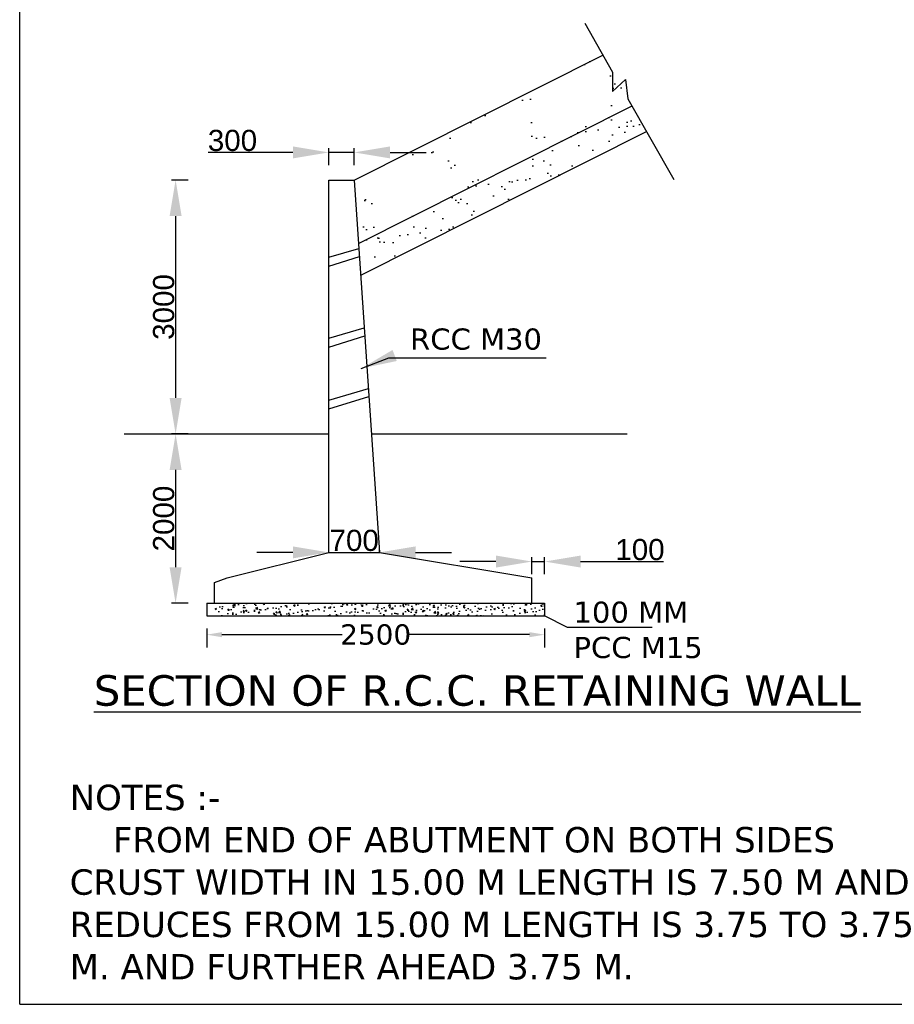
# Model space of a CAD drawing. Header units: inches. Extents: x -3872937720 to -3872883409, y -6658239950 to -6658198990.
# Tile 1 of 7: x -3872937720 to -3872917052, y -6658239950 to -6658216680. Entities that reach past the tile are written whole.
import ezdxf

# ---------------------------------------------------------------- set-up
doc = ezdxf.new("R2010")
doc.units = ezdxf.units.IN
doc.header["$MEASUREMENT"] = 0
doc.header["$PDMODE"] = 2
for name, color, linetype in [('CHNGE', 7, 'Continuous'), ('TEX', 6, 'Continuous'), ('TEXT', 7, 'Continuous')]:
    doc.layers.add(name, color=color, linetype=linetype)
doc.styles.add('ROMANS', font='arial.ttf')
doc.styles.get("Standard").update_dxf_attribs({"font": 'verdana.ttf', "height": 480})
doc.dimstyles.new('ISO-25--------8', dxfattribs={"dimtxt": 200, "dimasz": 360, "dimexe": 300, "dimexo": 300, "dimgap": 0.02, "dimtad": 0, "dimtih": 1, "dimtoh": 1, "dimdec": 0, "dimlfac": 8, "dimdsep": 46, "dimtxsty": 'Standard', "dimcen": 150, "dimclrd": 1, "dimclre": 1, "dimclrt": 1, "dimadec": 0, "dimazin": 0, "dimtfac": 1, "dimtdec": 0, "dimtmove": 2, "dimatfit": 3, "dimfxl": 300, "dimarcsym": 0})
doc.dimstyles.new('ROMANS', dxfattribs={"dimtxt": 1000, "dimasz": 850, "dimexe": 100, "dimexo": 100, "dimgap": 25, "dimtad": 1, "dimdec": 0, "dimzin": 9, "dimdsep": 46, "dimtxsty": 'ROMANS', "dimcen": 325, "dimclrd": 4, "dimclre": 4, "dimclrt": 6, "dimadec": 0, "dimazin": 0, "dimtfac": 1, "dimtdec": 0, "dimtmove": 0, "dimatfit": 3, "dimfxl": 1, "dimtolj": 1, "dimtzin": 9, "dimarcsym": 0})
pattern_1 = [(37.5, (-3869886690.14, -6678694119.83), (-22.830002, 698.317929), [0, -550.877184, 0, -616.11264, 0, -588.9312]), (7.5, (-3869886690.1, -6678694119.8), (641.401058, 1022.79992), [0, -297.183744, 0, -496.514304, 0, -190.27008]), (327.5, (-3869887135.9, -6678694119.83), (1128.624802, 2.05095), [0, -181.2096, 0, -652.35456, 0, -851.68512]), (317.5, (-3869887135.9, -6678694119.8), (1089.478, 318.086476), [0, -90.6048, 0, -427.654656, 0, -489.26592])]

# ---------------------------------------------------------------- blocks, each defined once
blk = doc.blocks.new('*D60')
at = {"lineweight": -2, "ltscale": 800, "transparency": 16777216}
for p, q in [((-3872933735.696217, -6658220469.702268), (-3872934135.696217, -6658220469.702268)), ((-3872934035.696217, -6658221319.702268), (-3872934035.696217, -6658225619.702268)), ((-3872933735.696217, -6658226469.702268), (-3872934135.696217, -6658226469.702268))]:
    blk.add_line(p, q, dxfattribs=at)
at = {"ltscale": 800, "transparency": 16777216}
for points in [[(-3872934177.362884, -6658221319.702268), (-3872933894.029551, -6658221319.702268), (-3872934035.696217, -6658220469.702268)], [(-3872934177.362884, -6658225619.702268), (-3872933894.029551, -6658225619.702268), (-3872934035.696217, -6658226469.702268)]]:
    blk.add_solid(points, dxfattribs=at)
at = {"layer": 'Defpoints', "color": 0, "ltscale": 800, "transparency": 16777216}
for p in [(-3872930415.47213, -6658220469.702268), (-3872934035.696217, -6658226469.702268), (-3872930415.47213, -6658226469.702268)]:
    blk.add_point(p, dxfattribs=at)
at = {"color": 6, "ltscale": 800, "transparency": 16777216, "insert": (-3872934316.153242, -6658223469.702269), "char_height": 1000, "attachment_point": 5, "rotation": 90, "style": 'ROMANS'}
blk.add_mtext('\\A1;{\\H0.5x;3000}', dxfattribs=at)
blk = doc.blocks.new('*D61')
at = {"lineweight": -2, "ltscale": 800, "transparency": 16777216}
for p, q in [((-3872933735.696217, -6658226469.702268), (-3872934135.696217, -6658226469.702268)), ((-3872934035.696217, -6658227319.702268), (-3872934035.696217, -6658229619.702268)), ((-3872933735.696217, -6658230469.702268), (-3872934135.696217, -6658230469.702268))]:
    blk.add_line(p, q, dxfattribs=at)
at = {"ltscale": 800, "transparency": 16777216}
for points in [[(-3872934177.362884, -6658227319.702268), (-3872933894.029551, -6658227319.702268), (-3872934035.696217, -6658226469.702268)], [(-3872934177.362884, -6658229619.702268), (-3872933894.029551, -6658229619.702268), (-3872934035.696217, -6658230469.702268)]]:
    blk.add_solid(points, dxfattribs=at)
at = {"layer": 'Defpoints', "color": 0, "ltscale": 800, "transparency": 16777216}
for p in [(-3872930415.47213, -6658226469.702268), (-3872934035.696217, -6658230469.702268), (-3872933115.47213, -6658230469.702268)]:
    blk.add_point(p, dxfattribs=at)
at = {"color": 6, "ltscale": 800, "transparency": 16777216, "insert": (-3872934315.98271, -6658228469.702269), "char_height": 1000, "attachment_point": 5, "rotation": 90, "style": 'ROMANS'}
blk.add_mtext('\\A1;{\\H0.5x;2000}', dxfattribs=at)
blk = doc.blocks.new('*D62')
at = {"lineweight": -2, "ltscale": 800, "transparency": 16777216}
for p, q in [((-3872926465.47213, -6658229486.260372), (-3872927315.47213, -6658229486.260372)), ((-3872925615.47213, -6658229786.260372), (-3872925615.47213, -6658229386.260372)), ((-3872925615.47213, -6658229486.260372), (-3872925315.47213, -6658229486.260372)), ((-3872925315.47213, -6658229786.260372), (-3872925315.47213, -6658229386.260372)), ((-3872924465.47213, -6658229486.260372), (-3872922509.537615, -6658229486.260372))]:
    blk.add_line(p, q, dxfattribs=at)
at = {"ltscale": 800, "transparency": 16777216}
for points in [[(-3872926465.47213, -6658229344.593705), (-3872926465.47213, -6658229627.927039), (-3872925615.47213, -6658229486.260372)], [(-3872924465.47213, -6658229344.593705), (-3872924465.47213, -6658229627.927039), (-3872925315.47213, -6658229486.260372)]]:
    blk.add_solid(points, dxfattribs=at)
at = {"layer": 'Defpoints', "color": 0, "ltscale": 800, "transparency": 16777216}
for p in [(-3872925315.47213, -6658229486.260372), (-3872925615.47213, -6658230469.702268), (-3872925315.47213, -6658230469.702268)]:
    blk.add_point(p, dxfattribs=at)
at = {"color": 6, "ltscale": 800, "transparency": 16777216, "insert": (-3872923062.504872, -6658229205.973878), "char_height": 1000, "attachment_point": 5, "style": 'ROMANS'}
blk.add_mtext('\\A1;{\\H0.5x;100}', dxfattribs=at)
blk = doc.blocks.new('*D63')
at = {"lineweight": -2, "ltscale": 800, "transparency": 16777216}
for p, q in [((-3872931265.47213, -6658229269.702268), (-3872932115.47213, -6658229269.702268)), ((-3872930415.47213, -6658229269.702268), (-3872930415.47213, -6658229169.702268)), ((-3872930415.47213, -6658229269.702268), (-3872929215.47213, -6658229269.702268)), ((-3872929215.47213, -6658229269.702268), (-3872929215.47213, -6658229169.702268)), ((-3872928365.47213, -6658229269.702268), (-3872927515.47213, -6658229269.702268))]:
    blk.add_line(p, q, dxfattribs=at)
at = {"ltscale": 800, "transparency": 16777216}
for points in [[(-3872931265.47213, -6658229128.035601), (-3872931265.47213, -6658229411.368935), (-3872930415.47213, -6658229269.702268)], [(-3872928365.47213, -6658229128.035601), (-3872928365.47213, -6658229411.368935), (-3872929215.47213, -6658229269.702268)]]:
    blk.add_solid(points, dxfattribs=at)
at = {"layer": 'Defpoints', "color": 0, "ltscale": 800, "transparency": 16777216}
for p in [(-3872930415.47213, -6658229269.702268), (-3872929215.47213, -6658229269.702268), (-3872929215.47213, -6658229269.702268)]:
    blk.add_point(p, dxfattribs=at)
at = {"color": 6, "ltscale": 800, "transparency": 16777216, "insert": (-3872929815.47213, -6658228989.415773), "char_height": 1000, "attachment_point": 5, "style": 'ROMANS'}
blk.add_mtext('\\A1;{\\H0.5x;700}', dxfattribs=at)
blk = doc.blocks.new('*D64')
at = {"lineweight": -2, "ltscale": 800, "transparency": 16777216}
for p, q in [((-3872931265.47213, -6658219817.345429), (-3872933268.132431, -6658219817.345429)), ((-3872930415.47213, -6658220117.345429), (-3872930415.47213, -6658219717.345429)), ((-3872929815.47213, -6658219817.345429), (-3872930415.47213, -6658219817.345429)), ((-3872929815.47213, -6658220117.345429), (-3872929815.47213, -6658219717.345429)), ((-3872928965.47213, -6658219817.345429), (-3872928115.47213, -6658219817.345429))]:
    blk.add_line(p, q, dxfattribs=at)
at = {"ltscale": 800, "transparency": 16777216}
for points in [[(-3872931265.47213, -6658219675.678762), (-3872931265.47213, -6658219959.012096), (-3872930415.47213, -6658219817.345429)], [(-3872928965.47213, -6658219675.678762), (-3872928965.47213, -6658219959.012096), (-3872929815.47213, -6658219817.345429)]]:
    blk.add_solid(points, dxfattribs=at)
at = {"layer": 'Defpoints', "color": 0, "ltscale": 800, "transparency": 16777216}
for p in [(-3872930415.47213, -6658219817.345429), (-3872930415.47213, -6658220469.702268), (-3872929815.47213, -6658220469.702268)]:
    blk.add_point(p, dxfattribs=at)
at = {"color": 6, "ltscale": 800, "transparency": 16777216, "insert": (-3872932691.80228, -6658219536.888404), "char_height": 1000, "attachment_point": 5, "style": 'ROMANS'}
blk.add_mtext('\\A1;{\\H0.5x;300}', dxfattribs=at)
blk = doc.blocks.new('*D65')
at = {"layer": 'Defpoints', "color": 0, "ltscale": 20, "transparency": 16777216}
for p in [(-3872933300.14248, -6658230769.702268), (-3872925315.47213, -6658230769.702268), (-3872925315.47213, -6658231213.793744)]:
    blk.add_point(p, dxfattribs=at)
at = {"layer": 'TEX', "color": 1, "lineweight": -2, "ltscale": 20, "transparency": 16777216}
for p, q in [((-3872933300.14248, -6658231069.702268), (-3872933300.14248, -6658231513.793744)), ((-3872932940.14248, -6658231213.793744), (-3872930099.553296, -6658231213.793744)), ((-3872925675.47213, -6658231213.793744), (-3872928516.061315, -6658231213.793744)), ((-3872925315.47213, -6658231069.702268), (-3872925315.47213, -6658231513.793744))]:
    blk.add_line(p, q, dxfattribs=at)
at = {"layer": 'TEX', "color": 1, "ltscale": 20, "transparency": 16777216}
for points in [[(-3872932940.14248, -6658231153.793744), (-3872932940.14248, -6658231273.793744), (-3872933300.14248, -6658231213.793744)], [(-3872925675.47213, -6658231153.793744), (-3872925675.47213, -6658231273.793744), (-3872925315.47213, -6658231213.793744)]]:
    blk.add_solid(points, dxfattribs=at)
at = {"layer": 'TEX', "color": 1, "ltscale": 20, "transparency": 16777216, "insert": (-3872929307.807305, -6658231213.793744), "char_height": 480, "width": 1642.52087763, "attachment_point": 5}
blk.add_mtext('2500', dxfattribs=at)

msp = doc.modelspace()

# ---------------------------------------------------------------- hatches: boundary and pattern name
at = {"ltscale": 800}
h = msp.add_hatch(dxfattribs=at)
h.set_pattern_fill('AR-CONC', scale=50, style=0)
h.set_pattern_definition([(50, (-3883504552.73, -6660916813.34), (358.630091, -31.3760675), [37.5, -412.5]), (355, (-3883504552.73, -6660916813.34), (-69.375667, 376.096067), [30, -330]), (100.4514, (-3883504522.85, -6660916815.96), (289.254691, 344.719771), [31.870095, -350.571056]), (46.1842, (-3883504552.73, -6660916713.34), (533.620524, -82.759507), [56.25, -618.75]), (96.6356, (-3883504508.26, -6660916720.24), (467.331353, 487.058935), [47.805144, -525.8565]), (351.1842, (-3883504552.73, -6660916713.34), (467.330973, 487.0593), [45, -495]), (21, (-3883504502.73, -6660916738.34), (298.453526, -201.309445), [37.5, -412.5]), (326, (-3883504502.73, -6660916738.34), (121.657666, 362.575023), [30, -330]), (71.4514, (-3883504477.86, -6660916755.1), (420.111314, 161.265248), [31.870095, -350.571056]), (37.5, (-3883504552.73, -6660916813.34), (6.0799277, 166.4469269), [0, -326, 0, -335, 0, -331.25]), (7.5, (-3883504552.73, -6660916813.34), (131.5347687, 197.205856), [0, -191, 0, -318.5, 0, -126.25]), (327.5, (-3883504664.23, -6660916813.34), (266.9112181, -11.2774359), [0, -125, 0, -390, 0, -517.5]), (317.5, (-3883504714.23, -6660916813.34), (291.5930847, 50.052491), [0, -162.5, 0, -259, 0, -367.5])])
h.paths.add_polyline_path([(-3872933115.47213, -6658230469.702268), (-3872933115.47213, -6658230769.702268), (-3872925315.47213, -6658230769.702268), (-3872925315.47213, -6658230469.702268)])
at = {"layer": 'CHNGE'}
h = msp.add_hatch(dxfattribs=at)
h.set_pattern_fill('AR-SAND', color=0, scale=362.4192, style=0)
h.set_pattern_definition(pattern_1)
h.paths.add_polyline_path([(-3872923252.684633, -6658218721.964253), (-3872923939.513455, -6658217515.679115), (-3872929815.47213, -6658220469.702266), (-3872929652.195385, -6658221939.192965)])
h.paths.add_polyline_path([(-3872927360.977349, -6658220223.645093), (-3872927538.66565, -6658219856.679466, -0.4142135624), (-3872927349.388323, -6658219312.025538), (-3872926439.415017, -6658218871.407675, -0.4142135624), (-3872925894.761089, -6658219060.684999), (-3872925717.072789, -6658219427.650627, -0.4142135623), (-3872925906.350115, -6658219972.304552), (-3872926816.323422, -6658220412.922418, -0.4142135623)], flags=16)
h.paths.add_polyline_path([(-3872927806.867327, -6658220927.752365), (-3872928716.840635, -6658221368.370231, -0.4142135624), (-3872929261.494561, -6658221179.092904), (-3872929439.182862, -6658220812.127276, -0.4142135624), (-3872929249.905535, -6658220267.473349), (-3872928339.93223, -6658219826.855483, -0.4142135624), (-3872927795.278302, -6658220016.13281), (-3872927617.590001, -6658220383.098437, -0.4142135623)], flags=16)
h.paths.add_polyline_path([(-3872925445.369999, -6658219265.642383), (-3872925623.0583, -6658218898.676758, -0.4142135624), (-3872925433.780974, -6658218354.02283), (-3872924523.807666, -6658217913.404966, -0.4142135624), (-3872923979.15374, -6658218102.682294), (-3872923801.465438, -6658218469.647919, -0.4142135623), (-3872923990.742765, -6658219014.301844), (-3872924900.716072, -6658219454.919709, -0.4142135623)], flags=16)
h = msp.add_hatch(dxfattribs=at)
h.set_pattern_fill('AR-SAND', color=0, scale=362.4192, style=0)
h.set_pattern_definition(pattern_1)
h.paths.add_polyline_path([(-3872922909.270219, -6658219325.106824), (-3872923252.684633, -6658218721.964253), (-3872929652.195385, -6658221939.192965), (-3872929570.557014, -6658222673.938311)])

# ---------------------------------------------------------------- linework, layer by layer
at = {"color": 7, "ltscale": 800}
for p, q in [((-3872930415.47213, -6658229269.702268), (-3872930415.47213, -6658220469.702268)), ((-3872930415.47213, -6658220469.702268), (-3872929815.47213, -6658220469.702268)), ((-3872929815.47213, -6658220469.702268), (-3872929215.47213, -6658229269.702268)), ((-3872930415.47213, -6658222292.90799), (-3872929705.379321, -6658222084.396812)), ((-3872930415.47213, -6658222502.093898), (-3872929692.020587, -6658222280.324904)), ((-3872930415.47213, -6658224207.23906), (-3872929577.418631, -6658223961.153591)), ((-3872930415.47213, -6658224416.424968), (-3872929564.170172, -6658224155.464328)), ((-3872930415.47213, -6658225668.255839), (-3872929479.759079, -6658225393.493684)), ((-3872930415.47213, -6658225877.441747), (-3872929466.594781, -6658225586.570055)), ((-3872935252.69791, -6658226469.702268), (-3872930415.47213, -6658226469.702268)), ((-3872929406.381221, -6658226469.702268), (-3872923364.512954, -6658226469.702268)), ((-3872932815.47213, -6658229869.702268), (-3872930415.47213, -6658229269.702268)), ((-3872929215.47213, -6658229269.702268), (-3872925615.47213, -6658229869.702268)), ((-3872925615.47213, -6658230469.702268), (-3872925615.47213, -6658229869.702268)), ((-3872933300.14248, -6658230469.702268), (-3872925315.47213, -6658230469.702268)), ((-3872933300.14248, -6658230769.702268), (-3872925315.47213, -6658230769.702268))]:
    msp.add_line(p, q, dxfattribs=at)
at = {"color": 7, "linetype": 'Continuous', "ltscale": 800}
for p, q in [((-3872933115.47213, -6658229978.23667), (-3872932815.47213, -6658229869.702268)), ((-3872933115.47213, -6658230469.702268), (-3872933115.47213, -6658229978.23667)), ((-3872933300.14248, -6658230469.702268), (-3872933300.14248, -6658230769.702268))]:
    msp.add_line(p, q, dxfattribs=at)
at = {"layer": 'CHNGE', "color": 0}
for p, q in [((-3872924367.592349, -6658216763.839371), (-3872923707.93148, -6658217922.409125)), ((-3872929815.47213, -6658220469.702268), (-3872923939.513455, -6658217515.679116)), ((-3872923348.745199, -6658218553.252007), (-3872922265.400959, -6658220455.941604)), ((-3872929713.188903, -6658221969.856263), (-3872923259.220005, -6658218725.249791)), ((-3872929662.04729, -6658222719.933257), (-3872922909.270219, -6658219325.106826))]:
    msp.add_line(p, q, dxfattribs=at)
at = {"layer": 'TEX', "color": 0, "ltscale": 20}
for p, q in [((-3872937720, -6658239950.00001), (-3872937720, -6658198990.000001)), ((-3872923707.93148, -6658217922.409125), (-3872923707.93148, -6658218375.933117)), ((-3872923707.93148, -6658218375.933117), (-3872923405.890949, -6658218095.933117)), ((-3872923405.890949, -6658218095.933117), (-3872923348.745199, -6658218553.252007)), ((-3872925315.47213, -6658230469.702268), (-3872925315.47213, -6658230769.702268)), ((-3872924775.642482, -6658231047.094831), (-3872925315.47213, -6658230769.702268)), ((-3872922775.642482, -6658231047.094831), (-3872924775.642482, -6658231047.094831)), ((-3872937720, -6658239950.000008), (-3872883408.574924, -6658239950.000009))]:
    msp.add_line(p, q, dxfattribs=at)

# ---------------------------------------------------------------- texts
at = {"layer": 'CHNGE', "color": 0, "attachment_point": 1}
for s, insert, char_height, width in [('RCC M30', (-3872928495.13588, -6658223977.859658), 500, 12924.73740766), ('100 MM \\PPCC M15', (-3872924633.89027, -6658230432.817107), 500, 12924.73740766), ('NOTES :-\\P    FROM END OF ABUTMENT ON BOTH SIDES  CRUST WIDTH IN 15.00 M LENGTH IS 7.50 M AND REDUCES FROM 15.00 M LENGTH IS 3.75 TO 3.75 M. AND FURTHER AHEAD 3.75 M.', (-3872936539.884462, -6658234760.032959), 600, 20672.47044815)]:
    msp.add_mtext(s, dxfattribs=dict(at, insert=insert, char_height=char_height, width=width))
at = {"layer": 'TEXT', "color": 0, "insert": (-3872926905.62587, -6658232172.080575), "char_height": 720, "width": 19873.4433808, "attachment_point": 2}
msp.add_mtext('{\\LSECTION OF R.C.C. RETAINING WALL  }', dxfattribs=at)

# ---------------------------------------------------------------- dimensions: what is measured, and where the dimension line sits
at = {"color": 7, "ltscale": 800}
for base, p1, p2, text, picture, middle in [((-3872930415.47213, -6658219817.345429), (-3872929815.47213, -6658220469.702268), (-3872930415.47213, -6658220469.702268), '{\\H0.5x;300}', '*D64', (-3872932691.80228, -6658219536.888404)), ((-3872929215.47213, -6658229269.702268), (-3872930415.47213, -6658229269.702268), (-3872929215.47213, -6658229269.702268), '{\\H0.5x;700}', '*D63', (-3872929815.47213, -6658228989.415773)), ((-3872925315.47213, -6658229486.260372), (-3872925615.47213, -6658230469.702268), (-3872925315.47213, -6658230469.702268), '{\\H0.5x;100}', '*D62', (-3872923062.504872, -6658229205.973878))]:
    dim = msp.add_linear_dim(base=base, p1=p1, p2=p2, text=text, dimstyle='ROMANS', override={"dimclrd": 256, "dimclre": 256, "dimfxl": 300, "dimfxlon": 1}, dxfattribs=at)
    dim.commit()
    dim.dimension.update_dxf_attribs({"geometry": picture, "text_midpoint": middle})
for base, p1, p2, text, override, picture, middle in [((-3872934035.696217, -6658226469.702268), (-3872930415.47213, -6658220469.702268), (-3872930415.47213, -6658226469.702268), '{\\H0.5x;3000}', {"dimclrd": 256, "dimclre": 256, "dimfxl": 300, "dimfxlon": 1}, '*D60', (-3872934316.153242, -6658223469.702269)), ((-3872934035.696217, -6658230469.702268), (-3872930415.47213, -6658226469.702268), (-3872933115.47213, -6658230469.702268), '{\\H0.5x;2000}', {"dimclrd": 256, "dimclre": 256, "dimtmove": 1, "dimfxl": 300, "dimfxlon": 1}, '*D61', (-3872934315.98271, -6658228469.702269))]:
    dim = msp.add_linear_dim(base=base, p1=p1, p2=p2, angle=90, text=text, dimstyle='ROMANS', override=override, dxfattribs=at)
    dim.commit()
    dim.dimension.update_dxf_attribs({"geometry": picture, "text_midpoint": middle})
at = {"layer": 'TEX', "color": 0, "ltscale": 20}
dim = msp.add_linear_dim(base=(-3872925315.47213, -6658231213.793744), p1=(-3872933300.14248, -6658230769.702268), p2=(-3872925315.47213, -6658230769.702268), text='2500', dimstyle='ISO-25--------8', dxfattribs=at)
dim.commit()
dim.dimension.update_dxf_attribs({"geometry": '*D65', "text_midpoint": (-3872929307.807305, -6658231213.793744)})

# ---------------------------------------------------------------- leaders
at = {"color": 7, "ltscale": 800}
msp.add_leader([(-3872929651.564103, -6658224922.2831), (-3872929000.361443, -6658224670.682823), (-3872925279.689302, -6658224670.682823)], dimstyle='ROMANS', override={"dimgap": 25, "dimtad": 0, "dimclrd": 256, "dimclre": 256, "dimfxl": 300, "dimfxlon": 1}, dxfattribs=at)

doc.saveas('drawing.dxf')
